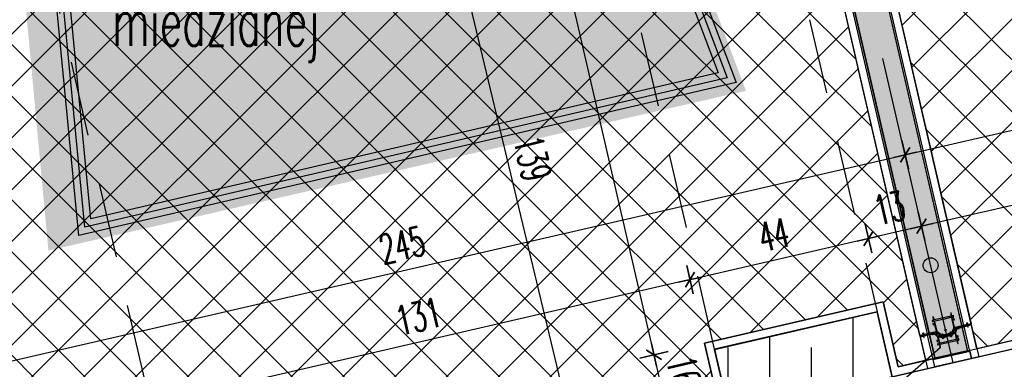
# Model space of a CAD drawing. Header units: centimetres. Extents: x -15121 to 17422, y -60492 to 0.
# Tile 128 of 256: x 1891 to 2128, y -30550 to -30466. Entities that reach past the tile are written whole.
import ezdxf
from ezdxf.enums import TextEntityAlignment as Align

# ---------------------------------------------------------------- set-up
doc = ezdxf.new("R2010")
doc.units = ezdxf.units.CM
doc.header["$LTSCALE"] = 60
for name, pattern in [('CENTER', [2, 1.25, -0.25, 0.25, -0.25]), ('DP', [0.5, 0.3, -0.2]), ('HIDDEN', [0.375, 0.25, -0.125])]:
    doc.linetypes.add(name, pattern=pattern)
for name, color, linetype in [('A-SCI', 7, 'Continuous'), ('AIKA lampy restauracja wymiarowanie', 7, 'Continuous'), ('AIKA podłoga deski cała', 2, 'Continuous'), ('AIKA powierzchnie2', 2, 'Continuous'), ('AIKA sufity podwieszane', 8, 'Continuous'), ('AIKA sufity wymiarowanie', 7, 'Continuous'), ('AIKA szyny w podłodze', 3, 'Continuous'), ('AIKA trapezy', 8, 'Continuous'), ('AIKA trapezy hacz', 8, 'Continuous'), ('AIKA TYNK2', 5, 'Continuous'), ('AIKA wymiarowanie ogólne rzut2', 7, 'Continuous'), ('AIKA ŚCIANA2', 8, 'Continuous'), ('AIKA ścianki mobilne', 7, 'Continuous'), ('BI_szr', 8, 'Continuous'), ('L-AXIS', 10, 'CENTER'), ('L-HIDDEN', 8, 'HIDDEN'), ('podciagi i nadproza', 7, 'DP'), ('słupy', 1, 'Continuous')]:
    doc.layers.add(name, color=color, linetype=linetype)
doc.styles.add('normalnysimplex', font='simplex.shx', dxfattribs={"width": 0.85})
doc.styles.add('RomanS', font='romans.shx')
doc.styles.add('wymiar', font='txt.shx', dxfattribs={"width": 0.6})
doc.dimstyles.new('Dwudziestka', dxfattribs={"dimtxt": 7, "dimasz": 0.7, "dimexe": 5, "dimexo": 0, "dimgap": 2.5, "dimtad": 1, "dimtoh": 1, "dimdec": 3, "dimrnd": 0.5, "dimdsep": 46, "dimtxsty": 'wymiar', "dimblk": 'znacznik', "dimcen": 0, "dimdle": 5, "dimse1": 1, "dimse2": 1, "dimclrd": 256, "dimclre": 256, "dimclrt": 256, "dimadec": 0, "dimazin": 0, "dimtfac": 0.4, "dimtdec": 3, "dimtix": 1, "dimtofl": 0, "dimtmove": 2, "dimatfit": 3, "dimldrblk": 'znacznik', "dimfxl": 1, "dimtolj": 1, "dimarcsym": 0})
pattern_1 = [(45, (5073.432, 672.602), (-6.221154, 6.221154), []), (135, (5073.432, 672.602), (-6.221154, -6.221154), [])]

# ---------------------------------------------------------------- blocks, each defined once
blk = doc.blocks.new('SL podciągi restauracja')
at = {"layer": 'BI_szr'}
h = blk.add_hatch(dxfattribs=at)
h.set_pattern_fill('BIK_ZELBET', color=256, scale=15, angle=45, style=0)
h.set_pattern_definition([(90, (1491.39, -27997.48), (-20, 4e-15), []), (90, (1501.39, -27987.48), (-20, 4e-15), [10, -7])])
h.paths.add_polyline_path([(1475.08, -28033.53), (1514.06, -28024.53), (1505.06, -27985.56), (1466.08, -27994.55)])
at = {"layer": 'A-SCI'}
blk.add_lwpolyline([(1505.06, -27985.56), (1466.08, -27994.55)], dxfattribs=at)
at = {"layer": 'podciagi i nadproza'}
for points in [[(1367.39, -27389.24), (1505.06, -27985.56), (1466.08, -27994.55), (1328.41, -27398.24), (1367.39, -27389.24)], [(1196.87, -27428.61), (1334.54, -28024.92), (1295.57, -28033.92), (1157.9, -27437.61), (1196.87, -27428.61)]]:
    blk.add_lwpolyline(points, dxfattribs=at)
at = {"layer": 'słupy', "color": 4}
blk.add_lwpolyline([(1475.08, -28033.53), (1514.06, -28024.53), (1505.06, -27985.56), (1466.08, -27994.55)], close=True, dxfattribs=at)
blk = doc.blocks.new('SL ścianki przesuwne restauracja')
at = {"layer": 'AIKA ścianki mobilne'}
for p, q in [((7088.31, -26481.12), (7063.45, -26373.45)), ((7065.21, -26373.04), (7090.06, -26480.71)), ((7077.79, -26483.55), (7052.93, -26375.88)), ((7054.68, -26375.47), (7079.54, -26483.14)), ((7091.9, -26488.65), (7090.14, -26489.06)), ((7079.62, -26491.49), (7081.37, -26491.08))]:
    blk.add_line(p, q, dxfattribs=at)
at = {"layer": 'AIKA ścianki mobilne', "linetype": 'Continuous'}
for p, q in [((7090.14, -26489.06), (7088.38, -26481.41)), ((7090.13, -26481), (7091.9, -26488.65)), ((7077.85, -26483.84), (7079.62, -26491.49)), ((7081.37, -26491.08), (7079.61, -26483.43))]:
    blk.add_line(p, q, dxfattribs=at)
for points in [[(7085.46, -26479.76), (7085.83, -26481.36, -0.162719), (7085.77, -26481.99), (7085.41, -26482.81, -0.023978), (7085.38, -26482.86, -0.684311), (7085.29, -26482.84), (7085.28, -26482.81, 0.414214), (7085.22, -26482.77), (7085.04, -26482.82, 0.198912), (7085.01, -26482.84), (7084.96, -26482.92, 0.668179), (7084.98, -26482.95), (7085.13, -26482.92, -0.414214), (7085.16, -26482.93), (7085.2, -26483.13, -0.414214), (7085.19, -26483.15), (7085.03, -26483.19, 0.414214), (7085.02, -26483.21), (7085.04, -26483.29, 0.414214), (7085.06, -26483.3), (7085.2, -26483.27, 0.235614), (7085.55, -26482.99), (7086.01, -26481.96, -0.235614), (7086.14, -26481.84), (7087.06, -26481.63, 0.198912), (7087.09, -26481.61), (7087.12, -26481.56, -0.198912), (7087.15, -26481.54), (7089.24, -26481.06, 0.414214), (7089.3, -26480.96), (7089.22, -26480.63, 0.414214), (7089.13, -26480.57), (7089.08, -26480.58, 0.414214), (7089.06, -26480.6), (7089.09, -26480.7, -0.414214), (7089.11, -26480.72), (7089.15, -26480.9, -0.414214), (7089.14, -26480.93), (7086.22, -26481.6, -0.414214), (7086.1, -26481.53), (7085.72, -26479.89, -0.414214), (7085.73, -26479.86), (7086.02, -26479.8, 0.414214), (7086.06, -26479.74), (7086.02, -26479.55, 0.198912), (7086, -26479.52), (7085.91, -26479.47, 0.668179), (7085.88, -26479.49), (7085.92, -26479.65, -0.414214), (7085.9, -26479.67), (7085.7, -26479.72, -0.414214), (7085.67, -26479.7), (7085.52, -26479.01, -0.414214), (7085.53, -26478.99), (7085.73, -26478.94, -0.414214), (7085.76, -26478.95), (7085.79, -26479.11, 0.668179), (7085.83, -26479.12), (7085.88, -26479.03, 0.198912), (7085.89, -26478.99), (7085.85, -26478.81, 0.414214), (7085.79, -26478.77), (7085.5, -26478.84, -0.414214), (7085.47, -26478.83), (7085.3, -26478.09, 0.414214), (7085.28, -26478.07), (7085.23, -26478.08, 0.36397), (7085.22, -26478.1), (7085.25, -26478.79, 0.043661), (7085.26, -26478.85), (7085.27, -26478.87, -0.414214), (7085.25, -26478.9), (7081.32, -26479.81, -0.414214), (7081.29, -26479.79), (7081.29, -26479.76, 0.043661), (7081.27, -26479.71), (7081, -26479.08, 0.36397), (7080.98, -26479.06), (7080.93, -26479.07, 0.414214), (7080.92, -26479.1), (7081.09, -26479.84, -0.414214), (7081.07, -26479.86), (7080.78, -26479.93, 0.414214), (7080.74, -26479.99), (7080.79, -26480.17, 0.198912), (7080.81, -26480.2), (7080.89, -26480.26, 0.668179), (7080.92, -26480.24), (7080.89, -26480.08, -0.414214), (7080.9, -26480.06), (7081.11, -26480.01, -0.414214), (7081.13, -26480.02), (7081.29, -26480.72, -0.414214), (7081.28, -26480.74), (7081.07, -26480.79, -0.414214), (7081.05, -26480.77), (7081.01, -26480.62, 0.668179), (7080.97, -26480.61), (7080.92, -26480.69, 0.198912), (7080.91, -26480.73), (7080.96, -26480.92, 0.414214), (7081.02, -26480.95), (7081.31, -26480.89, -0.414214), (7081.33, -26480.9), (7081.71, -26482.54, -0.414214), (7081.64, -26482.66), (7078.71, -26483.33, -0.414214), (7078.69, -26483.32), (7078.65, -26483.13, -0.414214), (7078.66, -26483.11), (7078.64, -26483.01, 0.414214), (7078.61, -26483), (7078.57, -26483.01, 0.414214), (7078.51, -26483.1), (7078.58, -26483.43, 0.414214), (7078.68, -26483.49), (7080.77, -26483.01, -0.198912), (7080.8, -26483.02), (7080.85, -26483.05, 0.198912), (7080.89, -26483.06), (7081.81, -26482.84, -0.235614), (7081.98, -26482.89), (7082.84, -26483.61, 0.235614), (7083.28, -26483.71), (7083.42, -26483.68, 0.414214), (7083.44, -26483.66), (7083.42, -26483.58, 0.414214), (7083.4, -26483.56), (7083.24, -26483.6, -0.414214), (7083.22, -26483.59), (7083.17, -26483.39, -0.414214), (7083.19, -26483.37), (7083.34, -26483.33, 0.668179), (7083.35, -26483.29), (7083.26, -26483.24, 0.198912), (7083.22, -26483.23), (7083.04, -26483.28, 0.414214), (7083, -26483.34), (7083.01, -26483.37, -0.684311), (7082.93, -26483.42, -0.023978), (7082.9, -26483.39), (7082.21, -26482.81, -0.162719), (7081.88, -26482.27), (7081.39, -26480.15, -0.414214), (7081.46, -26480.03), (7083.26, -26479.61), (7083.32, -26479.55, -0.267949), (7083.34, -26479.55), (7083.43, -26479.58), (7085.22, -26479.16, -0.414214), (7085.34, -26479.24), (7085.46, -26479.76)], [(7083.5, -26483.81), (7083.47, -26483.69), (7085.02, -26483.34), (7085.05, -26483.45), (7085.24, -26483.41), (7085.29, -26483.62), (7084.95, -26483.7, 0.203014), (7083.7, -26483.99), (7083.35, -26484.07), (7083.31, -26483.86), (7083.5, -26483.81), (7083.31, -26483.86)]]:
    blk.add_lwpolyline(points, format="xyb", dxfattribs=at)
at = {"layer": 'AIKA ścianki mobilne'}
for points in [[(7090.06, -26480.71), (7089.28, -26480.89), (7089.19, -26480.5), (7089, -26480.55), (7089.09, -26480.94)], [(7077.79, -26483.55), (7078.57, -26483.37), (7078.48, -26482.98), (7078.67, -26482.93), (7078.76, -26483.32)], [(7084.29, -26482.2), (7083.96, -26482.27), (7083.62, -26482.35)]]:
    blk.add_lwpolyline(points, dxfattribs=at)
for points in [[(7089.28, -26480.89), (7089.32, -26481.04), (7090.1, -26480.86), (7090.06, -26480.71)], [(7089.36, -26481.23), (7089.32, -26481.04), (7090.1, -26480.86), (7090.14, -26481.05)], [(7077.79, -26483.55), (7077.82, -26483.69), (7078.6, -26483.51), (7078.57, -26483.37)], [(7078.65, -26483.71), (7078.6, -26483.51), (7077.82, -26483.69), (7077.87, -26483.89)]]:
    blk.add_lwpolyline(points, close=True, dxfattribs=at)
at = {"layer": 'AIKA ścianki mobilne', "linetype": 'Continuous'}
blk.add_lwpolyline([(7078.69, -26483.92, 0.414214), (7078.79, -26483.98), (7078.84, -26483.97, 0.414214), (7078.85, -26483.95), (7078.83, -26483.85, -0.414214), (7078.81, -26483.83), (7078.77, -26483.65, -0.414214), (7078.78, -26483.62), (7080.68, -26483.19, -0.198912), (7080.71, -26483.19), (7080.83, -26483.26, 0.198912), (7080.91, -26483.28), (7081.29, -26483.19, -0.265236), (7081.39, -26483.22), (7081.93, -26483.78, -0.13423), (7082.05, -26484.02), (7082.2, -26484.66, -0.414214), (7082.19, -26484.69), (7081.89, -26484.75, 0.414214), (7081.86, -26484.81), (7081.9, -26485, 0.198912), (7081.92, -26485.03), (7082.01, -26485.08, 0.668179), (7082.04, -26485.06), (7082, -26484.9, -0.414214), (7082.02, -26484.88), (7082.22, -26484.83, -0.414214), (7082.24, -26484.85), (7082.4, -26485.54, -0.414214), (7082.39, -26485.56), (7082.18, -26485.61, -0.414214), (7082.16, -26485.59), (7082.12, -26485.44, 0.668179), (7082.09, -26485.43), (7082.03, -26485.52, 0.198912), (7082.03, -26485.56), (7082.07, -26485.74, 0.414214), (7082.13, -26485.78), (7082.42, -26485.71, -0.414214), (7082.45, -26485.72), (7082.62, -26486.46, 0.414214), (7082.64, -26486.48), (7082.68, -26486.47, 0.36397), (7082.7, -26486.45), (7082.66, -26485.75, 0.043661), (7082.66, -26485.7), (7082.65, -26485.68, -0.414214), (7082.67, -26485.65), (7086.6, -26484.74, -0.414214), (7086.63, -26484.76), (7086.63, -26484.78, 0.043661), (7086.65, -26484.83), (7086.92, -26485.47, 0.36397), (7086.94, -26485.49), (7086.99, -26485.48, 0.414214), (7087, -26485.45), (7086.83, -26484.71, -0.414214), (7086.85, -26484.69), (7087.14, -26484.62, 0.414214), (7087.18, -26484.56), (7087.13, -26484.38, 0.198912), (7087.11, -26484.35), (7087.03, -26484.29, 0.668179), (7087, -26484.31), (7087.03, -26484.47, -0.414214), (7087.02, -26484.49), (7086.81, -26484.54, -0.414214), (7086.79, -26484.53), (7086.63, -26483.83, -0.414214), (7086.64, -26483.81), (7086.85, -26483.76, -0.414214), (7086.87, -26483.78), (7086.91, -26483.93, 0.668179), (7086.94, -26483.94), (7087, -26483.85, 0.198912), (7087, -26483.82), (7086.96, -26483.63, 0.414214), (7086.9, -26483.6), (7086.61, -26483.66, -0.414214), (7086.59, -26483.65), (7086.44, -26483, -0.13423), (7086.45, -26482.74), (7086.68, -26481.99, -0.265236), (7086.76, -26481.93), (7087.14, -26481.84, 0.198912), (7087.21, -26481.79), (7087.28, -26481.67, -0.198912), (7087.31, -26481.66), (7089.21, -26481.22, -0.414214), (7089.23, -26481.23), (7089.27, -26481.42, -0.414214), (7089.26, -26481.44), (7089.28, -26481.54, 0.414214), (7089.3, -26481.55), (7089.35, -26481.54, 0.414214), (7089.41, -26481.45), (7089.34, -26481.12, 0.414214), (7089.24, -26481.06), (7087.19, -26481.53, 0.198912), (7087.14, -26481.56), (7087.1, -26481.63, -0.198912), (7087.07, -26481.65), (7086.16, -26481.86, 0.235614), (7086.02, -26481.97), (7085.93, -26482.17, 0.447259), (7085.94, -26482.2), (7086.09, -26482.24, 0.414214), (7086.12, -26482.23), (7086.17, -26482.07, -0.265236), (7086.18, -26482.06), (7086.37, -26482.02, -0.580732), (7086.43, -26482.08), (7086.19, -26482.83, -0.414214), (7086.16, -26482.84), (7085.96, -26482.78, -0.414214), (7085.95, -26482.75), (7086, -26482.6, 0.668179), (7085.97, -26482.58), (7085.86, -26482.64, 0.155747), (7085.83, -26482.66), (7085.65, -26483.04, -0.226285), (7085.38, -26483.25), (7085.06, -26483.32, 0.414214), (7085.05, -26483.35), (7085.07, -26483.43, 0.414214), (7085.09, -26483.44), (7085.25, -26483.4, -0.414214), (7085.27, -26483.42), (7085.32, -26483.61, -0.414214), (7085.3, -26483.64), (7085.14, -26483.67, 0.668179), (7085.14, -26483.71), (7085.22, -26483.76, 0.198912), (7085.26, -26483.77), (7085.4, -26483.74, 0.414214), (7085.47, -26483.62), (7085.45, -26483.53, -0.371263), (7085.51, -26483.42, 0.21042), (7085.85, -26483.07, -0.397137), (7085.98, -26483.01), (7086.18, -26483.08, -0.265236), (7086.25, -26483.15), (7086.53, -26484.4, -0.414214), (7086.46, -26484.52), (7084.66, -26484.93), (7084.6, -26485, -0.267949), (7084.58, -26485), (7084.49, -26484.97), (7082.7, -26485.39, -0.414214), (7082.58, -26485.31), (7082.29, -26484.07, -0.265236), (7082.32, -26483.97), (7082.47, -26483.82, -0.397137), (7082.61, -26483.82, 0.21042), (7083.07, -26483.98, -0.371263), (7083.17, -26484.06), (7083.19, -26484.15, 0.414214), (7083.31, -26484.22), (7083.44, -26484.19, 0.198912), (7083.48, -26484.17), (7083.53, -26484.08, 0.668179), (7083.51, -26484.05), (7083.35, -26484.09, -0.414214), (7083.33, -26484.07), (7083.28, -26483.88, -0.414214), (7083.3, -26483.85), (7083.45, -26483.82, 0.414214), (7083.47, -26483.79), (7083.45, -26483.72, 0.414214), (7083.43, -26483.7), (7083.11, -26483.77, -0.226285), (7082.77, -26483.7), (7082.44, -26483.44, 0.155747), (7082.41, -26483.43), (7082.29, -26483.43, 0.668179), (7082.27, -26483.46), (7082.38, -26483.58, -0.414214), (7082.38, -26483.61), (7082.23, -26483.75, -0.414214), (7082.2, -26483.75), (7081.66, -26483.18, -0.580732), (7081.68, -26483.1), (7081.87, -26483.05, -0.265236), (7081.89, -26483.06), (7082, -26483.18, 0.414214), (7082.03, -26483.18), (7082.14, -26483.08, 0.447259), (7082.14, -26483.05), (7081.98, -26482.91, 0.235614), (7081.8, -26482.87), (7080.89, -26483.08, -0.198912), (7080.85, -26483.07), (7080.79, -26483.03, 0.198912), (7080.73, -26483.02), (7078.68, -26483.49, 0.414214), (7078.62, -26483.59)], format="xyb", close=True, dxfattribs=at)
at = {"layer": 'AIKA ścianki mobilne'}
blk.add_lwpolyline([(7083.47, -26483.32, 0.167317), (7084.84, -26483.01), (7085.14, -26482.94), (7085.18, -26483.14), (7084.98, -26483.18), (7085.01, -26483.31), (7083.45, -26483.67), (7083.42, -26483.54), (7083.23, -26483.58), (7083.19, -26483.39)], format="xyb", close=True, dxfattribs=at)
at = {"layer": 'AIKA ścianki mobilne', "linetype": 'Continuous'}
blk.add_lwpolyline([(7081.37, -26491.08), (7080.97, -26489.33), (7089.74, -26487.3), (7090.14, -26489.06)], close=True, dxfattribs=at)
at = {"layer": 'AIKA ścianki mobilne'}
blk.add_circle((7080.36, -26466.68), 1.8, dxfattribs=at)
at = {"layer": 'L-AXIS'}
blk.add_lwpolyline([(7085.76, -26490.07), (6871.38, -25561.5)], dxfattribs=at)
at = {"layer": 'L-HIDDEN'}
blk.add_arc((6802.43, -26314.33), 103.35, 282.3476, 13.7069, dxfattribs=at)
at = {"layer": 'AIKA ścianki mobilne', "style": 'normalnysimplex', "width": 0.85, "flags": 12}
for p in [(7526.71, -25549.96), (6841.55, -25708.14), (6722.86, -25735.55), (7655.65, -26108.47), (6970.49, -26266.66), (6851.79, -26294.06)]:
    blk.add_attdef('200', text='', height=0.3, rotation=13, dxfattribs=at).set_placement(p, align=Align.TOP_LEFT)
at = {"layer": 'AIKA ścianki mobilne', "style": 'normalnysimplex', "width": 0.85}
for p in [(7511.03, -25612.22), (6883.82, -25757.03), (6707.18, -25797.81), (7639.97, -26170.73), (7012.75, -26315.54), (6836.11, -26356.32)]:
    blk.add_attdef('80', text='', height=0.3, rotation=13, dxfattribs=at).set_placement(p, align=Align.CENTER)
blk = doc.blocks.new('znacznik')
at = {"color": 0}
for points in [[(0, -5), (0, 5)], [(-4, 0), (4, 0)]]:
    blk.add_lwpolyline(points, dxfattribs=at)
at = {"color": 1}
blk.add_lwpolyline([(-2.12, -2.12), (2.12, 2.12)], dxfattribs=at)
blk = doc.blocks.new('*D5396')
at = {"layer": 'AIKA wymiarowanie ogólne rzut2', "lineweight": -2, "transparency": 16777216}
blk.add_line((2672.25, -30385.07), (2108.52, -30515.22), dxfattribs=at)
at = {"layer": 'Defpoints', "color": 0, "transparency": 16777216}
for p in [(2673.81, -30388.7), (2107.84, -30515.37), (2115.41, -30548.15)]:
    blk.add_point(p, dxfattribs=at)
at = {"layer": 'AIKA wymiarowanie ogólne rzut2', "linetype": 'ByBlock', "lineweight": -2, "transparency": 16777216, "xscale": 0.7, "yscale": 0.7, "zscale": 0.7}
for p, rotation in [((2672.93, -30384.91), 12.99999999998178), ((2107.84, -30515.37), 192.9999999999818)]:
    blk.add_blockref('znacznik', p, dxfattribs=dict(at, rotation=rotation))
at = {"layer": 'AIKA wymiarowanie ogólne rzut2', "transparency": 16777216, "insert": (2389.04, -30444.3), "char_height": 7, "attachment_point": 5, "rotation": 13, "style": 'wymiar'}
blk.add_mtext('\\A1;580', dxfattribs=at)
blk = doc.blocks.new('*D5397')
at = {"layer": 'AIKA wymiarowanie ogólne rzut2', "lineweight": -2, "transparency": 16777216}
blk.add_line((2107.16, -30515.53), (2095.81, -30518.15), dxfattribs=at)
at = {"layer": 'Defpoints', "color": 0, "transparency": 16777216}
for p in [(2095.13, -30518.31), (2098.65, -30533.54), (2115.41, -30548.15)]:
    blk.add_point(p, dxfattribs=at)
at = {"layer": 'AIKA wymiarowanie ogólne rzut2', "linetype": 'ByBlock', "lineweight": -2, "transparency": 16777216, "xscale": 0.7, "yscale": 0.7, "zscale": 0.7}
for p, rotation in [((2107.84, -30515.37), 12.99999999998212), ((2095.13, -30518.31), 192.9999999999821)]:
    blk.add_blockref('znacznik', p, dxfattribs=dict(at, rotation=rotation))
at = {"layer": 'AIKA wymiarowanie ogólne rzut2', "transparency": 16777216, "insert": (2100.14, -30510.99), "char_height": 7, "attachment_point": 5, "rotation": 13, "style": 'wymiar'}
blk.add_mtext('\\A1;13', dxfattribs=at)
blk = doc.blocks.new('*D5398')
at = {"layer": 'AIKA wymiarowanie ogólne rzut2', "lineweight": -2, "transparency": 16777216}
blk.add_line((2094.45, -30518.47), (2052.94, -30528.05), dxfattribs=at)
at = {"layer": 'Defpoints', "color": 0, "transparency": 16777216}
for p in [(2052.26, -30528.21), (2098.65, -30533.54), (2055.78, -30543.44)]:
    blk.add_point(p, dxfattribs=at)
at = {"layer": 'AIKA wymiarowanie ogólne rzut2', "linetype": 'ByBlock', "lineweight": -2, "transparency": 16777216, "xscale": 0.7, "yscale": 0.7, "zscale": 0.7}
for p, rotation in [((2095.13, -30518.31), 12.99999999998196), ((2052.26, -30528.21), 192.999999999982)]:
    blk.add_blockref('znacznik', p, dxfattribs=dict(at, rotation=rotation))
at = {"layer": 'AIKA wymiarowanie ogólne rzut2', "transparency": 16777216, "insert": (2072.35, -30517.41), "char_height": 7, "attachment_point": 5, "rotation": 13, "style": 'wymiar'}
blk.add_mtext('\\A1;44', dxfattribs=at)
blk = doc.blocks.new('*D5399')
at = {"layer": 'AIKA wymiarowanie ogólne rzut2', "lineweight": -2, "transparency": 16777216}
blk.add_line((2051.58, -30528.36), (1925.3, -30557.52), dxfattribs=at)
at = {"layer": 'Defpoints', "color": 0, "transparency": 16777216}
for p in [(2055.78, -30543.44), (1924.62, -30557.67), (1928.13, -30572.91)]:
    blk.add_point(p, dxfattribs=at)
at = {"layer": 'AIKA wymiarowanie ogólne rzut2', "linetype": 'ByBlock', "lineweight": -2, "transparency": 16777216, "xscale": 0.7, "yscale": 0.7, "zscale": 0.7}
for p, rotation in [((2052.26, -30528.21), 12.99999999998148), ((1924.62, -30557.67), 192.9999999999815)]:
    blk.add_blockref('znacznik', p, dxfattribs=dict(at, rotation=rotation))
at = {"layer": 'AIKA wymiarowanie ogólne rzut2', "transparency": 16777216, "insert": (1987.09, -30537.09), "char_height": 7, "attachment_point": 5, "rotation": 13, "style": 'wymiar'}
blk.add_mtext('\\A1;131', dxfattribs=at)
blk = doc.blocks.new('*D5403')
at = {"layer": 'AIKA wymiarowanie ogólne rzut2', "lineweight": -2, "transparency": 16777216}
blk.add_line((2047.15, -30561.54), (2043.78, -30546.93), dxfattribs=at)
at = {"layer": 'Defpoints', "color": 0, "transparency": 16777216}
for p in [(2055.78, -30543.44), (2043.62, -30546.25), (2059.47, -30559.42)]:
    blk.add_point(p, dxfattribs=at)
at = {"layer": 'AIKA wymiarowanie ogólne rzut2', "linetype": 'ByBlock', "lineweight": -2, "transparency": 16777216, "xscale": 0.7, "yscale": 0.7, "zscale": 0.7}
for p, rotation in [((2043.62, -30546.25), 102.9999999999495), ((2047.31, -30562.23), 282.9999999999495)]:
    blk.add_blockref('znacznik', p, dxfattribs=dict(at, rotation=rotation))
at = {"layer": 'AIKA wymiarowanie ogólne rzut2', "transparency": 16777216, "insert": (2051.31, -30552.89), "char_height": 7, "attachment_point": 5, "rotation": 283, "style": 'wymiar'}
blk.add_mtext('\\A1;16.5', dxfattribs=at)
blk = doc.blocks.new('*D5404')
at = {"layer": 'AIKA wymiarowanie ogólne rzut2', "lineweight": -2, "transparency": 16777216}
blk.add_line((2043.47, -30545.56), (1907.01, -29954.51), dxfattribs=at)
at = {"layer": 'Defpoints', "color": 0, "transparency": 16777216}
for p in [(1919.01, -29951.02), (1906.85, -29953.83), (2055.78, -30543.44)]:
    blk.add_point(p, dxfattribs=at)
at = {"layer": 'AIKA wymiarowanie ogólne rzut2', "linetype": 'ByBlock', "lineweight": -2, "transparency": 16777216, "xscale": 0.7, "yscale": 0.7, "zscale": 0.7}
for p, rotation in [((1906.85, -29953.83), 102.9999999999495), ((2043.62, -30546.25), 282.9999999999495)]:
    blk.add_blockref('znacznik', p, dxfattribs=dict(at, rotation=rotation))
at = {"layer": 'AIKA wymiarowanie ogólne rzut2', "transparency": 16777216, "insert": (1981.08, -30248.69), "char_height": 7, "attachment_point": 5, "rotation": 283, "style": 'wymiar'}
blk.add_mtext('\\A1;608', dxfattribs=at)
blk = doc.blocks.new('*D7139')
at = {"layer": 'AIKA lampy restauracja wymiarowanie', "lineweight": -2, "transparency": 16777216}
blk.add_line((1992.55, -30433.47), (2024.71, -30567.51), dxfattribs=at)
at = {"layer": 'Defpoints', "color": 0, "transparency": 16777216}
for p in [(1968.62, -30438.49), (2024.88, -30568.19), (1930.23, -30590.9)]:
    blk.add_point(p, dxfattribs=at)
at = {"layer": 'AIKA lampy restauracja wymiarowanie', "lineweight": -2, "transparency": 16777216, "xscale": 0.7, "yscale": 0.7, "zscale": 0.7}
for p, rotation in [((1992.39, -30432.79), 103.4939145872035), ((2024.88, -30568.19), 283.4939145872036)]:
    blk.add_blockref('znacznik', p, dxfattribs=dict(at, rotation=rotation))
at = {"layer": 'AIKA lampy restauracja wymiarowanie', "transparency": 16777216, "insert": (2014.47, -30499.09), "char_height": 7, "attachment_point": 5, "rotation": 283.4939, "style": 'wymiar'}
blk.add_mtext('\\A1;139', dxfattribs=at)
blk = doc.blocks.new('*D7270')
at = {"layer": 'AIKA sufity wymiarowanie', "lineweight": -2, "transparency": 16777216}
blk.add_line((1865.79, -30553.16), (2103.2, -30498.35), dxfattribs=at)
at = {"layer": 'Defpoints', "color": 0, "transparency": 16777216}
for p in [(2103.88, -30498.2), (2103.88, -30498.2), (1876.19, -30601.32)]:
    blk.add_point(p, dxfattribs=at)
at = {"layer": 'AIKA sufity wymiarowanie', "lineweight": -2, "transparency": 16777216, "xscale": 0.7, "yscale": 0.7, "zscale": 0.7}
for p, rotation in [((2103.88, -30498.2), 12.9999999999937), ((1865.11, -30553.32), 192.9999999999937)]:
    blk.add_blockref('znacznik', p, dxfattribs=dict(at, rotation=rotation))
at = {"layer": 'AIKA sufity wymiarowanie', "transparency": 16777216, "insert": (1983.15, -30519.91), "char_height": 7, "attachment_point": 5, "rotation": 13, "style": 'wymiar'}
blk.add_mtext('\\A1;245', dxfattribs=at)
blk = doc.blocks.new('*D7271')
at = {"layer": 'AIKA sufity wymiarowanie', "lineweight": -2, "transparency": 16777216}
blk.add_line((2104.56, -30498.04), (2668.29, -30367.89), dxfattribs=at)
at = {"layer": 'Defpoints', "color": 0, "transparency": 16777216}
for p in [(2668.97, -30367.74), (2668.97, -30367.74), (2103.88, -30498.2)]:
    blk.add_point(p, dxfattribs=at)
at = {"layer": 'AIKA sufity wymiarowanie', "lineweight": -2, "transparency": 16777216, "xscale": 0.7, "yscale": 0.7, "zscale": 0.7}
for p, rotation in [((2668.97, -30367.74), 12.9999999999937), ((2103.88, -30498.2), 192.9999999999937)]:
    blk.add_blockref('znacznik', p, dxfattribs=dict(at, rotation=rotation))
at = {"layer": 'AIKA sufity wymiarowanie', "transparency": 16777216, "insert": (2385.07, -30427.12), "char_height": 7, "attachment_point": 5, "rotation": 13, "style": 'wymiar'}
blk.add_mtext('\\A1;580', dxfattribs=at)

msp = doc.modelspace()

# ---------------------------------------------------------------- hatches: boundary and pattern name
at = {"layer": 'AIKA sufity podwieszane', "transparency": 33554610}
h = msp.add_hatch(dxfattribs=at)
h.set_pattern_fill('ANSI37', color=256, scale=2.771036)
h.set_pattern_definition(pattern_1)
h.paths.add_polyline_path([(3263.0511, -29233.6017), (3143.0511, -29233.6017), (3143.0511, -29195.6017), (3027.0511, -29195.6017), (3027.0511, -29233.6017), (2963.0511, -29233.6017), (2963.0511, -29193.9885), (2797.0511, -29193.9885), (2797.0511, -29233.6017), (2733.0511, -29233.6017), (2733.0511, -29195.6017), (2617.0511, -29195.6017), (2617.0511, -29233.6017), (2497.0511, -29233.6017), (2497.0511, -29254.2071), (2449.7172, -29253.5776), (2492.7248, -29439.8638), (2512.2122, -29435.3648), (2522.11, -29478.2371), (1907.5742, -29619.9086), (2121.0978, -30544.7807), (2160.7103, -30535.6354), (2167.0089, -30562.9178), (2328.7543, -30525.5759), (2322.4557, -30498.2935), (2692.7163, -30412.8121), (2689.1171, -30397.2222), (2731.9894, -30387.3244), (2736.209, -30405.6017), (3029.0511, -30405.6017), (3029.0511, -30433.6017), (3195.0511, -30433.6017), (3195.0511, -30405.6017), (3255.0511, -30405.6017), (3255.0511, -30389.6017), (3263.0511, -30389.6017)])
h = msp.add_hatch(dxfattribs=at)
h.set_pattern_fill('ANSI37', color=256, scale=2.771036)
h.set_pattern_definition(pattern_1)
h.paths.add_polyline_path([(1895.3422, -29622.938), (1051.961, -29817.6477), (1083.6791, -29955.0339), (1108.8373, -29949.2257), (1118.7352, -29992.098), (1098.8606, -29996.6864), (1151.9491, -30226.6377), (1171.8236, -30222.0493), (1195.98, -30326.6818), (1176.0567, -30331.2815), (1229.1072, -30560.8465), (1247.0331, -30556.708), (1258.8797, -30599.1305), (1239.2948, -30603.652), (1271.0129, -30741.0382), (1888.861, -30598.3967), (1885.2618, -30582.8068), (1928.1341, -30572.909), (1931.7333, -30588.4989), (1951.2207, -30583.9999), (1954.8998, -30599.9359), (2063.0549, -30574.9663), (2055.7765, -30543.4404), (2098.6488, -30533.5425), (2102.248, -30549.1325), (2108.8207, -30547.615)])
at = {"layer": 'AIKA szyny w podłodze'}
h = msp.add_hatch(color=256, dxfattribs=at)
h.dxf.hatch_style = 1
h.paths.add_polyline_path([(2462.6673, -29491.9605), (2569.2039, -29953.4213), (2569.204, -29953.4213), (2676.1523, -30416.6362), (2683.9346, -30414.8395), (2470.456, -29490.1624)])
h.paths.add_polyline_path([(2011.9136, -30082.09), (2010.1096, -30074.276), (2010.1063, -30074.2767), (1905.3658, -29620.6237), (1897.5835, -29622.4204), (2111.062, -30547.0976), (2118.857, -30545.298), (2011.9104, -30082.0907)])
at = {"layer": 'AIKA trapezy hacz'}
h = msp.add_hatch(dxfattribs=at)
h.set_pattern_fill('DOTS', color=256, scale=1.08, angle=12.909245)
h.set_pattern_definition([(12.9092454, (-6855.6867, -4149.104), (0.45255115, 1.86268228), [0, -1.7145])])
h.paths.add_polyline_path([(2020.522, -30362.0807), (1886.306, -30392.8431), (1898.2481, -30521.2198), (2065.6828, -30482.8437)])
h = msp.add_hatch(dxfattribs=at)
h.set_pattern_fill('DOTS', color=256, scale=1.08, angle=14.171885)
h.set_pattern_definition([(14.171885, (-7614.7577, -3877.4603), (0.41139625, 1.87220216), [0, -1.7145])])
h.paths.add_polyline_path([(1906.9162, -30512.8448), (2057.4898, -30477.7972), (2016.478, -30369.2485), (1895.7778, -30397.3427), (1906.9162, -30512.8448)], is_closed=False)

# ---------------------------------------------------------------- linework, layer by layer
at = {"layer": 'A-SCI', "color": 4}
for points in [[(2097.15, -30535.9412), (2058.1752, -30544.9392)], [(2058.1752, -30544.9392), (2097.15, -30535.9412), (2106.148, -30574.916), (2067.1732, -30583.914), (2058.1752, -30544.9392)], [(2164.6102, -30561.4189), (2106.148, -30574.916), (2100.7492, -30551.5311), (2159.2114, -30538.034)]]:
    msp.add_lwpolyline(points, dxfattribs=at)
at = {"layer": 'AIKA podłoga deski cała'}
msp.add_lwpolyline([(1051.7856, -29817.6882), (1897.5708, -29622.4235), (2111.062, -30547.0975), (2102.248, -30549.1325), (2098.6488, -30533.5425), (2055.7765, -30543.4404), (2064.0098, -30579.1023), (1955.8547, -30604.0719), (1951.2207, -30583.9999), (1931.7333, -30588.4989), (1928.1341, -30572.909), (1885.2618, -30582.8068), (1888.861, -30598.3967), (1266.0671, -30744.1528)], dxfattribs=at)
at = {"layer": 'AIKA powierzchnie2'}
for points in [[(2692.7163, -30412.8121), (2322.4557, -30498.2935), (2328.7543, -30525.5759), (2167.0089, -30562.9178), (2160.7103, -30535.6354), (2121.0978, -30544.7807), (1907.5742, -29619.9086), (2522.11, -29478.2371), (2512.2122, -29435.3648), (2492.7248, -29439.8638), (2449.7172, -29253.5776), (2497.0511, -29254.2071), (2497.0511, -29233.6017), (2617.0511, -29233.6017), (2617.0511, -29195.6017), (2733.0511, -29195.6017)], [(1051.961, -29817.6477), (1895.3422, -29622.938), (2108.8207, -30547.615), (2102.248, -30549.1325), (2098.6488, -30533.5425), (2055.7765, -30543.4404), (2063.0549, -30574.9663), (1954.8998, -30599.9359), (1951.2207, -30583.9999), (1931.7333, -30588.4989), (1928.1341, -30572.909), (1885.2618, -30582.8068), (1888.861, -30598.3967), (1271.0129, -30741.0382)]]:
    msp.add_lwpolyline(points, dxfattribs=at)
at = {"layer": 'AIKA sufity podwieszane', "transparency": 33554610}
for points in [[(2692.7163, -30412.8121), (2322.4557, -30498.2935), (2328.7543, -30525.5759), (2167.0089, -30562.9178), (2160.7103, -30535.6354), (2121.0978, -30544.7807), (1907.5742, -29619.9086), (2522.11, -29478.2371), (2512.2122, -29435.3648), (2492.7248, -29439.8638), (2449.7172, -29253.5776), (2497.0511, -29254.2071), (2497.0511, -29233.6017), (2617.0511, -29233.6017), (2617.0511, -29195.6017), (2733.0511, -29195.6017)], [(1051.961, -29817.6477), (1895.3422, -29622.938), (2108.8207, -30547.615), (2102.248, -30549.1325), (2098.6488, -30533.5425), (2055.7765, -30543.4404), (2063.0549, -30574.9663), (1954.8998, -30599.9359), (1951.2207, -30583.9999), (1931.7333, -30588.4989), (1928.1341, -30572.909), (1885.2618, -30582.8068), (1888.861, -30598.3967), (1271.0129, -30741.0382)]]:
    msp.add_lwpolyline(points, dxfattribs=at)
at = {"layer": 'AIKA sufity wymiarowanie', "color": 7}
msp.add_line((2112.287, -30544.5364), (1977.5844, -30663.4347), dxfattribs=at)
at = {"layer": 'AIKA szyny w podłodze'}
for p, q in [((1905.3207, -29620.4288), (2118.9019, -30545.4928)), ((1897.5258, -29622.2285), (2111.107, -30547.2925)), ((2111.062, -30547.0976), (1897.5835, -29622.4204)), ((2011.9104, -30082.0907), (2118.857, -30545.298)), ((2118.857, -30545.298), (2111.062, -30547.0976))]:
    msp.add_line(p, q, dxfattribs=at)
at = {"layer": 'AIKA trapezy'}
for points in [[(1893.7911, -30395.5619), (2020.0169, -30366.1815), (2063.3393, -30480.8456), (1905.557, -30517.5711)], [(1895.5398, -30396.8182), (2019.0027, -30368.0808), (2061.1699, -30479.6872), (1906.9919, -30515.5738)], [(1897.2884, -30398.0745), (2017.9886, -30369.9802), (2059.0004, -30478.5289), (1908.4269, -30513.5765)]]:
    msp.add_lwpolyline(points, close=True, dxfattribs=at)
at = {"layer": 'AIKA TYNK2'}
msp.add_lwpolyline([(2065.6744, -30586.3127), (2055.7765, -30543.4404), (2098.6488, -30533.5425), (2102.248, -30549.1325), (2160.7103, -30535.6354), (2167.0089, -30562.9178)], dxfattribs=at)
at = {"layer": 'AIKA ŚCIANA2'}
msp.add_line((2695.1149, -30414.311), (1930.2344, -30590.8975), dxfattribs=at)
msp.add_line((2695.1149, -30414.311), (1930.2344, -30590.8975), dxfattribs=at)
for points in [[(1891.2596, -30599.8956), (1289.0989, -30738.9153), (1016.6832, -29558.9532), (2434.5985, -29231.6017), (3265.0511, -29231.6017), (3265.0511, -30391.6017), (3257.0511, -30391.6017), (3257.0511, -30407.6017), (2734.6181, -30407.6017), (2730.4905, -30389.723), (2691.5157, -30398.721), (2695.1149, -30414.311), (1930.2344, -30590.8975)], [(2067.1732, -30583.914), (2058.1752, -30544.9392), (2097.15, -30535.9412), (2100.7492, -30551.5311), (2159.2114, -30538.034), (2164.6102, -30561.4189)]]:
    msp.add_lwpolyline(points, dxfattribs=at)

# ---------------------------------------------------------------- block references
msp.add_blockref('SL podciągi restauracja', (592.0924, -2550.3843), dxfattribs=at)
at = {"layer": 'AIKA ścianki mobilne'}
msp.add_blockref('SL ścianki przesuwne restauracja', (-4970.35, -4058.0769), dxfattribs=at)

# ---------------------------------------------------------------- texts
at = {"layer": 'AIKA sufity wymiarowanie', "color": 6, "insert": (1913.5579, -30421.454), "char_height": 11.664, "width": 130.017475, "attachment_point": 1, "style": 'RomanS'}
msp.add_mtext('{\\W0.6;element dekoracyjny podwieszany z blachy miedzianej}', dxfattribs=at)

# ---------------------------------------------------------------- dimensions: what is measured, and where the dimension line sits
at = {"layer": 'AIKA lampy restauracja wymiarowanie', "color": 2}
dim = msp.add_linear_dim(base=(2024.8772, -30568.1865), p1=(1968.6244, -30438.4887), p2=(1930.2344, -30590.8975), angle=103.493915, dimstyle='Dwudziestka', dxfattribs=at)
dim.commit()
dim.dimension.update_dxf_attribs({"geometry": '*D7139', "text_midpoint": (2014.4659, -30499.0865)})
at = {"layer": 'AIKA sufity wymiarowanie', "color": 6}
for base, p1, p2, picture, middle in [((2668.9675, -30367.7353), (2103.8773, -30498.1967), (2668.9675, -30367.7353), '*D7271', (2385.0727, -30427.1198)), ((2103.8773, -30498.1967), (1876.1942, -30601.3211), (2103.8773, -30498.1967), '*D7270', (1983.1451, -30519.9121))]:
    dim = msp.add_linear_dim(base=base, p1=p1, p2=p2, angle=193, dimstyle='Dwudziestka', dxfattribs=at)
    dim.commit()
    dim.dimension.update_dxf_attribs({"geometry": picture, "text_midpoint": middle})
at = {"layer": 'AIKA wymiarowanie ogólne rzut2'}
for base, p1, p2, angle, picture, middle in [((1906.8528, -29953.8293), (2055.7765, -30543.4404), (1919.0061, -29951.0234), 283, '*D5404', (1981.0841, -30248.6881)), ((2107.84278, -30515.37311), (2673.80659, -30388.69551), (2115.40914, -30548.14659), 13, '*D5396', (2389.03821, -30444.29621)), ((2095.1316, -30518.3077), (2115.4091, -30548.1466), (2098.6488, -30533.5425), 13, '*D5397', (2100.1375, -30510.9942)), ((2052.2593, -30528.2056), (2098.6488, -30533.5425), (2055.7765, -30543.4404), 13, '*D5398', (2072.3457, -30517.4104)), ((1924.6168, -30557.6742), (2055.7765, -30543.4404), (1928.1341, -30572.909), 13, '*D5399', (1987.0884, -30537.0936))]:
    dim = msp.add_linear_dim(base=base, p1=p1, p2=p2, angle=angle, dimstyle='Dwudziestka', dxfattribs=at)
    dim.commit()
    dim.dimension.update_dxf_attribs({"geometry": picture, "text_midpoint": middle})
dim = msp.add_aligned_dim(p1=(2059.4657, -30559.4201), p2=(2055.7765, -30543.4404), distance=12.4732, dimstyle='Dwudziestka', dxfattribs=at)
dim.commit()
dim.dimension.update_dxf_attribs({"geometry": '*D5403', "text_midpoint": (2051.3138, -30552.8864)})

doc.saveas('drawing.dxf')
